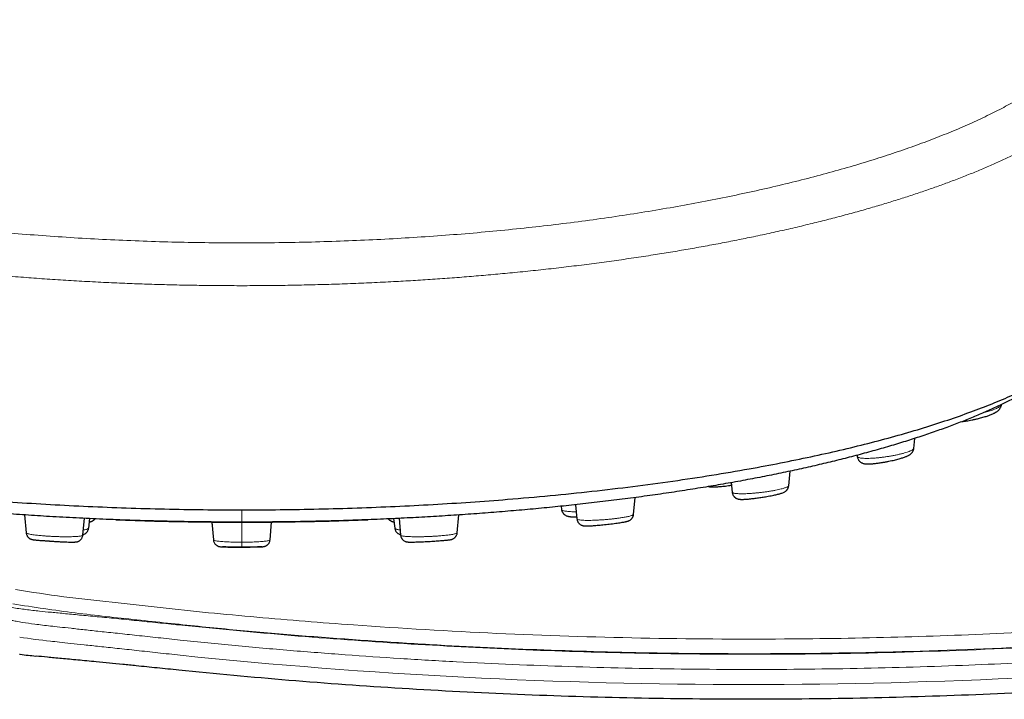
# Model space of a CAD drawing. Header units: millimetres. Extents: x 8 to 846, y 12 to 2113.
# Tile 211 of 256: x 463 to 529, y 895 to 940. Entities that reach past the tile are written whole.
import ezdxf

# ---------------------------------------------------------------- set-up
doc = ezdxf.new("R2010")
doc.units = ezdxf.units.MM

msp = doc.modelspace()

# ---------------------------------------------------------------- linework, layer by layer
at = {"color": 7, "linetype": 'Continuous', "lineweight": 30}
for p, q in [((528.722, 914.515), (528.722, 914.517)), ((528.725, 914.515), (528.727, 914.53)), ((522.879, 911.597), (522.939, 912.261)), ((519.094, 911.139), (519.101, 911.061)), ((514.537, 909.108), (514.625, 910.079)), ((510.699, 909.312), (510.756, 908.677)), ((500.317, 907.84), (500.403, 906.892)), ((504.182, 907.195), (504.283, 908.318)), ((463.549, 907.173), (463.659, 905.967)), ((492.417, 905.967), (492.527, 907.172)), ((499.35, 907.738), (499.377, 907.521)), ((467.437, 905.811), (467.539, 906.937)), ((467.83, 906.276), (467.912, 906.919)), ((476.035, 906.686), (476.052, 906.549)), ((476.04, 906.686), (476.147, 905.497)), ((479.929, 905.497), (480.036, 906.686)), ((480.024, 906.549), (480.041, 906.686)), ((488.164, 906.919), (488.246, 906.276)), ((488.537, 906.937), (488.639, 905.811))]:
    msp.add_line(p, q, dxfattribs=at)
at = {"color": 8, "linetype": 'Continuous', "lineweight": 0}
for p, q in [((478.038, 907.498), (478.038, 906.677)), ((478.038, 906.682), (478.038, 905.338))]:
    msp.add_line(p, q, dxfattribs=at)
at = {"color": 7, "linetype": 'Continuous', "lineweight": 30}
for start, end in [(267.81314, 269.1534), (270.84389, 272.19423)]:
    msp.add_arc((478.038, 1126.676), 220, start, end, dxfattribs=at)
at = {"color": 8, "linetype": 'Continuous', "lineweight": 0}
msp.add_arc((468.794, 933.879), 35.312, 260.92881, 264.28548, dxfattribs=at)
msp.add_ellipse((527.128, 1270.849), major_axis=(-255.327, -283.868), ratio=0.959692, start_param=0.610066, end_param=0.81414, dxfattribs=at)
for points, knots in [([(462.77, 901.221), (464.155, 901.012), (466.9, 900.596), (471.033, 900.17), (475.139, 899.719), (479.251, 899.335), (483.364, 898.994), (487.479, 898.701), (492.738, 898.385), (499.146, 898.099), (506.704, 897.916), (514.957, 897.884), (523.907, 898.056), (533.546, 898.49), (542.085, 899.097), (549.515, 899.793), (554.564, 900.343), (558.342, 900.787), (560.872, 901.14), (563.406, 901.715), (565.789, 902.488), (567.981, 903.432), (569.978, 904.491), (571.881, 905.711), (573.683, 907.083), (575.369, 908.598), (576.927, 910.24), (578.346, 912.005), (579.619, 913.882), (580.737, 915.855), (581.684, 917.908), (582.46, 920.03), (583.168, 922.566), (583.635, 925.508), (584.025, 928.793), (584.351, 932.052), (584.603, 935.309), (584.784, 938.568), (584.894, 941.828), (584.931, 945.089), (584.891, 948.714), (584.744, 952.704), (584.448, 957.056), (584.064, 960.824), (583.714, 964.027), (583.319, 966.66), (582.717, 969.279), (581.846, 971.837), (580.795, 974.168), (579.606, 976.253), (578.345, 978.109), (576.936, 979.862), (575.393, 981.505), (573.72, 983.01), (571.934, 984.367), (570.043, 985.577), (568.06, 986.638), (566.001, 987.541), (563.877, 988.263), (561.705, 988.818), (560.23, 989.044), (559.491, 989.157)], [0, 0, 0, 0, 0.019959, 0.039593, 0.05923, 0.078861, 0.098478, 0.118084, 0.137685, 0.17361, 0.209537, 0.245481, 0.291291, 0.337166, 0.383061, 0.413336, 0.44357, 0.455479, 0.46759, 0.47997, 0.492487, 0.503254, 0.513963, 0.524682, 0.535453, 0.546224, 0.556968, 0.567697, 0.578486, 0.58927, 0.599992, 0.610693, 0.621454, 0.637486, 0.653093, 0.668646, 0.684172, 0.699681, 0.71518, 0.730677, 0.74618, 0.766872, 0.78761, 0.808361, 0.820875, 0.833557, 0.846302, 0.859143, 0.872026, 0.882701, 0.893328, 0.903991, 0.914742, 0.925422, 0.936052, 0.946696, 0.957393, 0.968088, 0.978724, 0.989349, 1, 1, 1, 1]), ([(559.363, 988.189), (560.078, 988.079), (561.504, 987.862), (563.601, 987.324), (565.648, 986.627), (567.635, 985.755), (569.549, 984.73), (571.372, 983.561), (573.094, 982.252), (574.707, 980.801), (576.195, 979.216), (577.554, 977.523), (578.771, 975.731), (579.845, 973.846), (580.757, 971.872), (581.505, 969.832), (582.082, 967.739), (582.491, 965.608), (582.788, 963.456), (583.101, 960.575), (583.469, 956.975), (583.763, 952.651), (583.93, 948.155), (583.955, 943.489), (583.82, 938.652), (583.578, 934.67), (583.312, 931.543), (583.085, 929.266), (582.817, 926.989), (582.528, 924.707), (582.12, 922.477), (581.524, 920.333), (580.775, 918.285), (579.86, 916.304), (578.783, 914.401), (577.555, 912.59), (576.186, 910.887), (574.683, 909.302), (573.056, 907.841), (571.318, 906.517), (569.482, 905.339), (567.557, 904.316), (565.503, 903.43), (563.327, 902.715), (561.056, 902.174), (558.762, 901.828), (556.469, 901.544), (554.173, 901.292), (551.877, 901.036), (548.239, 900.655), (543.256, 900.186), (536.517, 899.672), (529.367, 899.263), (521.811, 898.986), (513.575, 898.849), (504.66, 898.909), (495.068, 899.222), (487.606, 899.656), (482.268, 900.061), (479.044, 900.334), (475.822, 900.636), (472.602, 900.968), (469.384, 901.342), (466.155, 901.674), (464.016, 902.014), (462.945, 902.184)], [0, 0, 0, 0, 0.010475, 0.02087, 0.031275, 0.041753, 0.052239, 0.062666, 0.07307, 0.083516, 0.094039, 0.104494, 0.114914, 0.125361, 0.135855, 0.146348, 0.156791, 0.167243, 0.177729, 0.188228, 0.20919, 0.230094, 0.250956, 0.274293, 0.297627, 0.320989, 0.332015, 0.343059, 0.354113, 0.365192, 0.376353, 0.386887, 0.397377, 0.407875, 0.418434, 0.429, 0.439507, 0.450028, 0.460577, 0.471126, 0.481624, 0.492111, 0.502646, 0.513968, 0.525227, 0.53639, 0.547526, 0.558668, 0.56982, 0.580969, 0.611615, 0.64227, 0.678784, 0.715276, 0.751697, 0.798003, 0.844309, 0.890592, 0.906188, 0.921796, 0.937418, 0.953034, 0.968654, 0.984309, 1, 1, 1, 1]), ([(439.557, 956.228), (439.014, 956.037), (437.93, 955.655), (436.375, 955.07), (434.877, 954.479), (433.443, 953.883), (432.073, 953.284), (430.768, 952.684), (429.531, 952.084), (428.363, 951.486), (427.266, 950.889), (426.242, 950.292), (425.291, 949.697), (424.417, 949.101), (423.619, 948.505), (422.899, 947.905), (422.257, 947.3), (421.694, 946.69), (421.21, 946.072), (420.805, 945.448), (420.481, 944.816), (420.238, 944.179), (420.077, 943.535), (419.998, 942.886), (420.002, 942.232), (420.09, 941.578), (420.262, 940.926), (420.516, 940.277), (420.852, 939.632), (421.27, 938.992), (421.768, 938.359), (422.346, 937.733), (423.004, 937.115), (423.741, 936.508), (424.556, 935.913), (425.449, 935.328), (426.417, 934.755), (427.458, 934.192), (428.572, 933.642), (429.755, 933.103), (431.006, 932.576), (432.324, 932.062), (433.707, 931.562), (435.152, 931.075), (436.659, 930.603), (438.226, 930.146), (439.849, 929.705), (441.528, 929.281), (443.258, 928.874), (445.038, 928.486), (446.864, 928.116), (448.735, 927.766), (450.648, 927.436), (452.6, 927.128), (454.589, 926.841), (456.612, 926.577), (458.666, 926.337), (460.747, 926.12), (462.854, 925.928), (464.982, 925.761), (467.129, 925.619), (469.292, 925.502), (471.467, 925.41), (473.652, 925.344), (475.843, 925.305), (478.038, 925.292), (480.232, 925.305), (482.424, 925.345), (484.609, 925.411), (486.784, 925.502), (488.947, 925.62), (491.094, 925.762), (493.222, 925.929), (495.329, 926.121), (497.41, 926.337), (499.464, 926.578), (501.487, 926.842), (503.476, 927.128), (505.428, 927.437), (507.341, 927.766), (509.212, 928.116), (511.038, 928.486), (512.818, 928.875), (514.548, 929.281), (516.227, 929.706), (517.85, 930.147), (519.417, 930.603), (520.924, 931.075), (522.369, 931.562), (523.752, 932.063), (525.07, 932.577), (526.321, 933.103), (527.504, 933.642), (528.618, 934.193), (529.659, 934.756), (530.627, 935.33), (531.519, 935.915), (532.334, 936.512), (533.071, 937.118), (533.729, 937.735), (534.308, 938.36), (534.807, 938.992), (535.224, 939.632), (535.56, 940.278), (535.814, 940.928), (535.986, 941.58), (536.074, 942.234), (536.079, 942.887), (536, 943.535), (535.838, 944.18), (535.595, 944.818), (535.271, 945.449), (534.867, 946.073), (534.382, 946.69), (533.819, 947.301), (533.177, 947.906), (532.457, 948.507), (531.659, 949.103), (530.785, 949.698), (529.834, 950.294), (528.81, 950.89), (527.713, 951.487), (526.545, 952.085), (525.308, 952.685), (524.003, 953.285), (522.633, 953.884), (521.198, 954.48), (519.701, 955.071), (518.146, 955.656), (517.062, 956.038), (516.519, 956.229)], [0, 0, 0, 0, 0.007801, 0.015596, 0.023386, 0.031171, 0.038953, 0.046732, 0.05451, 0.062288, 0.070068, 0.077851, 0.085639, 0.093433, 0.101237, 0.109051, 0.116871, 0.124696, 0.132525, 0.140359, 0.148195, 0.156032, 0.163869, 0.171705, 0.179538, 0.187365, 0.195188, 0.203007, 0.210823, 0.218636, 0.226448, 0.234258, 0.242068, 0.249878, 0.257689, 0.2655, 0.273313, 0.281126, 0.28894, 0.296756, 0.304573, 0.312391, 0.32021, 0.328029, 0.335849, 0.343669, 0.351489, 0.359308, 0.367128, 0.374947, 0.382766, 0.390584, 0.398402, 0.406219, 0.414036, 0.421852, 0.429668, 0.437484, 0.445299, 0.453114, 0.460928, 0.468742, 0.476556, 0.484371, 0.492185, 0.5, 0.507814, 0.515629, 0.523443, 0.531257, 0.539072, 0.546886, 0.554701, 0.562516, 0.570332, 0.578148, 0.585965, 0.593782, 0.601599, 0.609416, 0.617234, 0.625053, 0.632872, 0.640692, 0.648511, 0.656331, 0.664151, 0.671971, 0.67979, 0.687609, 0.695427, 0.703244, 0.71106, 0.718874, 0.726687, 0.734499, 0.742311, 0.750122, 0.757932, 0.765742, 0.773552, 0.781363, 0.789177, 0.796993, 0.804811, 0.812634, 0.820461, 0.828293, 0.83613, 0.843969, 0.851806, 0.859641, 0.867474, 0.875304, 0.88313, 0.890949, 0.898762, 0.906565, 0.914361, 0.922149, 0.929932, 0.937712, 0.94549, 0.953268, 0.961047, 0.968829, 0.976614, 0.984404, 0.992199, 1, 1, 1, 1]), ([(418.055, 940.177), (418.055, 940.115), (418.054, 939.921), (418.085, 939.596), (418.147, 939.189), (418.246, 938.772), (418.382, 938.343), (418.554, 937.915), (418.76, 937.489), (419, 937.064), (419.275, 936.642), (419.575, 936.234), (419.898, 935.84), (420.24, 935.46), (420.61, 935.084), (421.009, 934.71), (421.435, 934.34), (421.904, 933.962), (422.417, 933.578), (422.977, 933.187), (423.571, 932.801), (424.196, 932.42), (424.853, 932.043), (425.541, 931.672), (426.24, 931.315), (426.946, 930.974), (427.656, 930.646), (428.391, 930.324), (429.151, 930.005), (429.934, 929.691), (430.765, 929.373), (431.647, 929.051), (432.581, 928.725), (433.542, 928.406), (434.529, 928.092), (435.542, 927.785), (436.581, 927.485), (437.614, 927.2), (438.639, 926.929), (439.653, 926.672), (440.686, 926.422), (441.737, 926.177), (442.807, 925.939), (443.926, 925.701), (445.096, 925.463), (446.32, 925.227), (447.562, 924.999), (448.821, 924.78), (450.098, 924.569), (451.392, 924.367), (452.665, 924.18), (453.915, 924.007), (455.141, 923.846), (456.378, 923.694), (457.626, 923.55), (458.884, 923.415), (460.189, 923.285), (461.543, 923.16), (462.945, 923.042), (464.355, 922.934), (465.773, 922.837), (467.199, 922.75), (468.631, 922.674), (470.028, 922.61), (471.39, 922.558), (472.716, 922.517), (474.044, 922.484), (475.374, 922.461), (476.705, 922.447), (478.078, 922.443), (479.492, 922.448), (480.944, 922.465), (482.395, 922.492), (483.843, 922.531), (485.287, 922.58), (486.727, 922.641), (488.122, 922.709), (489.472, 922.786), (490.776, 922.869), (492.074, 922.961), (493.365, 923.062), (494.649, 923.171), (495.964, 923.293), (497.307, 923.428), (498.678, 923.576), (500.036, 923.735), (501.382, 923.904), (502.714, 924.082), (504.031, 924.27), (505.297, 924.462), (506.511, 924.656), (507.676, 924.852), (508.826, 925.056), (509.961, 925.266), (511.08, 925.484), (512.217, 925.715), (513.368, 925.961), (514.532, 926.221), (515.674, 926.489), (516.795, 926.765), (517.892, 927.048), (518.967, 927.338), (519.989, 927.627), (520.958, 927.913), (521.878, 928.197), (522.776, 928.486), (523.652, 928.78), (524.505, 929.079), (525.36, 929.392), (526.215, 929.72), (527.066, 930.063), (527.888, 930.412), (528.682, 930.766), (529.445, 931.125), (530.179, 931.489), (530.863, 931.848), (531.5, 932.201), (532.091, 932.548), (532.656, 932.899), (533.194, 933.254), (533.704, 933.613), (534.201, 933.987), (534.682, 934.376), (535.143, 934.78), (535.571, 935.188), (535.964, 935.599), (536.325, 936.014), (536.651, 936.432), (536.935, 936.842), (537.179, 937.241), (537.388, 937.631), (537.568, 938.023), (537.718, 938.416), (537.839, 938.809), (537.934, 939.215), (537.996, 939.634), (538.026, 939.959), (538.022, 940.14), (538.021, 940.179)], [0, 0, 0, 0, 0.003354, 0.010433, 0.017511, 0.025231, 0.03295, 0.040668, 0.048386, 0.056104, 0.063822, 0.071539, 0.078614, 0.085689, 0.092765, 0.099841, 0.106918, 0.113996, 0.121718, 0.129442, 0.137165, 0.144886, 0.152606, 0.160325, 0.168043, 0.175118, 0.182193, 0.189268, 0.196342, 0.203417, 0.210493, 0.218211, 0.225931, 0.233652, 0.241373, 0.249097, 0.256821, 0.264543, 0.27162, 0.278697, 0.285773, 0.292848, 0.299923, 0.306998, 0.314716, 0.322434, 0.330152, 0.337871, 0.34559, 0.35331, 0.361031, 0.368109, 0.37519, 0.38227, 0.389348, 0.396426, 0.403503, 0.411222, 0.418941, 0.426659, 0.434378, 0.442096, 0.449814, 0.457532, 0.464608, 0.471684, 0.478761, 0.485839, 0.492918, 0.499998, 0.507722, 0.515444, 0.523165, 0.530885, 0.538604, 0.546323, 0.554041, 0.561116, 0.568191, 0.575266, 0.582342, 0.589417, 0.596493, 0.604214, 0.611935, 0.619657, 0.627381, 0.635105, 0.642826, 0.650547, 0.657623, 0.664699, 0.671774, 0.678849, 0.685924, 0.692998, 0.700716, 0.708435, 0.716153, 0.723873, 0.731593, 0.739314, 0.747037, 0.754118, 0.761197, 0.768275, 0.775352, 0.782428, 0.789504, 0.797222, 0.80494, 0.812658, 0.820376, 0.828094, 0.835812, 0.843531, 0.850607, 0.857684, 0.864762, 0.871841, 0.878922, 0.886001, 0.893722, 0.901442, 0.909162, 0.91688, 0.924598, 0.932316, 0.940034, 0.947108, 0.954183, 0.961258, 0.968333, 0.975409, 0.982486, 0.990207, 0.997929, 1, 1, 1, 1]), ([(527.546, 913.987), (527.548, 913.987), (527.628, 914.005), (527.775, 914.045), (527.983, 914.105), (528.17, 914.168), (528.335, 914.231), (528.472, 914.294), (528.582, 914.356), (528.656, 914.411), (528.7, 914.458), (528.721, 914.492), (528.722, 914.51), (528.722, 914.515)], [0, 0, 0, 0, 0.0028, 0.11578, 0.22867, 0.341117, 0.45296, 0.565151, 0.678065, 0.791445, 0.876601, 0.961677, 1, 1, 1, 1]), ([(519.183, 910.99), (519.21, 910.981), (519.263, 910.963), (519.379, 910.944), (519.52, 910.932), (519.688, 910.927), (519.877, 910.929), (520.084, 910.937), (520.305, 910.952), (520.537, 910.973), (520.777, 911.001), (521.022, 911.034), (521.267, 911.073), (521.509, 911.116), (521.742, 911.162), (521.963, 911.212), (522.167, 911.264), (522.35, 911.317), (522.51, 911.37), (522.634, 911.419), (522.726, 911.462), (522.792, 911.499), (522.841, 911.535), (522.872, 911.568), (522.874, 911.588), (522.875, 911.598)], [0, 0, 0, 0, 0.046395, 0.092704, 0.138868, 0.184916, 0.230912, 0.276862, 0.32273, 0.368476, 0.414105, 0.459899, 0.505938, 0.5521, 0.598225, 0.64417, 0.689867, 0.735707, 0.781842, 0.828168, 0.862961, 0.897722, 0.93241, 0.967015, 1, 1, 1, 1]), ([(519.104, 911.061), (519.104, 911.06), (519.1, 911.045), (519.123, 911.02), (519.163, 911), (519.183, 910.99)], [0, 0, 0, 0, 0.044443, 0.521647, 1, 1, 1, 1]), ([(510.764, 908.678), (510.763, 908.675), (510.76, 908.66), (510.787, 908.639), (510.843, 908.614), (510.934, 908.595), (511.053, 908.581), (511.2, 908.572), (511.369, 908.568), (511.559, 908.57), (511.767, 908.577), (511.989, 908.59), (512.225, 908.609), (512.468, 908.632), (512.716, 908.66), (512.962, 908.691), (513.203, 908.726), (513.435, 908.764), (513.652, 908.805), (513.853, 908.847), (514.02, 908.887), (514.154, 908.923), (514.26, 908.955), (514.351, 908.986), (514.432, 909.02), (514.494, 909.055), (514.53, 909.086), (514.53, 909.103), (514.53, 909.109)], [0, 0, 0, 0, 0.012246, 0.054436, 0.096547, 0.138528, 0.180402, 0.22223, 0.264016, 0.305727, 0.347327, 0.38882, 0.430464, 0.472331, 0.514309, 0.556254, 0.598034, 0.63959, 0.681276, 0.723229, 0.765357, 0.796997, 0.828608, 0.860152, 0.891621, 0.933504, 0.97539, 1, 1, 1, 1]), ([(499.379, 907.522), (499.38, 907.515), (499.384, 907.496), (499.422, 907.469), (499.494, 907.441), (499.596, 907.417), (499.725, 907.398), (499.879, 907.383), (500.058, 907.373), (500.22, 907.369), (500.326, 907.369), (500.359, 907.37)], [0, 0, 0, 0, 0.075846, 0.200522, 0.32503, 0.449316, 0.573246, 0.696708, 0.819905, 0.943668, 1, 1, 1, 1]), ([(500.408, 906.893), (500.408, 906.889), (500.405, 906.876), (500.436, 906.857), (500.5, 906.837), (500.595, 906.821), (500.718, 906.808), (500.865, 906.799), (501.036, 906.795), (501.229, 906.795), (501.441, 906.799), (501.668, 906.808), (501.907, 906.82), (502.152, 906.836), (502.399, 906.856), (502.645, 906.879), (502.885, 906.905), (503.115, 906.934), (503.315, 906.962), (503.483, 906.988), (503.623, 907.012), (503.75, 907.037), (503.875, 907.064), (503.988, 907.094), (504.083, 907.125), (504.146, 907.155), (504.178, 907.179), (504.177, 907.191), (504.176, 907.195)], [0, 0, 0, 0, 0.019496, 0.061425, 0.103248, 0.145025, 0.18676, 0.228419, 0.269969, 0.311412, 0.353004, 0.39482, 0.436747, 0.478641, 0.52037, 0.561875, 0.603509, 0.645412, 0.687488, 0.719089, 0.750661, 0.782167, 0.813597, 0.85543, 0.897264, 0.939103, 0.980902, 1, 1, 1, 1]), ([(463.662, 905.967), (463.662, 905.965), (463.658, 905.955), (463.686, 905.937), (463.745, 905.913), (463.837, 905.889), (463.956, 905.864), (464.103, 905.84), (464.26, 905.819), (464.42, 905.801), (464.576, 905.785), (464.742, 905.771), (464.935, 905.755), (465.156, 905.741), (465.403, 905.727), (465.651, 905.716), (465.896, 905.708), (466.135, 905.704), (466.365, 905.703), (466.581, 905.705), (466.779, 905.71), (466.956, 905.718), (467.106, 905.728), (467.231, 905.742), (467.328, 905.759), (467.396, 905.777), (467.432, 905.795), (467.433, 905.807), (467.433, 905.812)], [0, 0, 0, 0, 0.014341, 0.055894, 0.097566, 0.139332, 0.181138, 0.222939, 0.264738, 0.296144, 0.327625, 0.359172, 0.390748, 0.432791, 0.47466, 0.516262, 0.557734, 0.599431, 0.641292, 0.683185, 0.724968, 0.766528, 0.807938, 0.849454, 0.891081, 0.932782, 0.974526, 1, 1, 1, 1]), ([(467.469, 906.158), (467.482, 906.16), (467.546, 906.167), (467.634, 906.183), (467.73, 906.207), (467.793, 906.234), (467.825, 906.257), (467.824, 906.272), (467.824, 906.277)], [0, 0, 0, 0, 0.054712, 0.266825, 0.479396, 0.692772, 0.906762, 1, 1, 1, 1]), ([(488.252, 906.277), (488.252, 906.272), (488.251, 906.257), (488.283, 906.234), (488.346, 906.207), (488.442, 906.183), (488.53, 906.167), (488.594, 906.16), (488.607, 906.158)], [0, 0, 0, 0, 0.093241, 0.30723, 0.520605, 0.733176, 0.945289, 1, 1, 1, 1]), ([(488.643, 905.812), (488.643, 905.807), (488.644, 905.795), (488.68, 905.777), (488.748, 905.759), (488.845, 905.742), (488.969, 905.728), (489.12, 905.718), (489.297, 905.71), (489.495, 905.705), (489.711, 905.703), (489.941, 905.704), (490.18, 905.708), (490.425, 905.716), (490.673, 905.727), (490.92, 905.741), (491.14, 905.755), (491.334, 905.771), (491.499, 905.785), (491.656, 905.801), (491.816, 905.819), (491.973, 905.84), (492.12, 905.864), (492.239, 905.889), (492.33, 905.913), (492.39, 905.937), (492.418, 905.955), (492.414, 905.965), (492.414, 905.967)], [0, 0, 0, 0, 0.0254736, 0.0672175, 0.108919, 0.1505458, 0.1920624, 0.2334723, 0.2750323, 0.3168147, 0.3587085, 0.4005692, 0.4422655, 0.4837381, 0.5253395, 0.5672089, 0.6092515, 0.6408279, 0.6723751, 0.7038561, 0.7352617, 0.7770611, 0.818862, 0.8606678, 0.9024341, 0.9441062, 0.9856593, 1, 1, 1, 1]), ([(476.148, 905.497), (476.155, 905.487), (476.17, 905.466), (476.269, 905.439), (476.393, 905.418), (476.53, 905.4), (476.694, 905.384), (476.881, 905.37), (477.086, 905.358), (477.289, 905.35), (477.482, 905.344), (477.663, 905.341), (477.849, 905.338), (477.975, 905.338), (478.038, 905.338)], [0, 0, 0, 0, 0.123847, 0.247876, 0.330762, 0.414121, 0.498362, 0.582737, 0.666075, 0.748879, 0.810982, 0.873348, 0.936253, 1, 1, 1, 1]), ([(478.038, 905.338), (478.101, 905.338), (478.227, 905.338), (478.413, 905.341), (478.594, 905.344), (478.787, 905.35), (478.99, 905.358), (479.195, 905.37), (479.382, 905.384), (479.546, 905.4), (479.683, 905.418), (479.807, 905.439), (479.906, 905.466), (479.921, 905.487), (479.928, 905.497)], [0, 0, 0, 0, 0.063747, 0.126652, 0.189018, 0.251121, 0.333925, 0.417263, 0.501638, 0.585879, 0.669238, 0.752124, 0.876153, 1, 1, 1, 1]), ([(478.038, 905.338), (478.038, 905.315), (478.038, 905.268), (478.038, 905.204), (478.038, 905.145), (478.038, 905.095), (478.038, 905.055), (478.038, 905.027), (478.038, 905.011), (478.038, 905.01), (478.038, 905.009)], [0, 0, 0, 0, 0.119728, 0.2438627, 0.3711196, 0.4999973, 0.6288755, 0.7561335, 0.8802698, 1, 1, 1, 1]), ([(462.725, 900.979), (463.028, 900.934), (463.634, 900.842), (464.246, 900.776), (464.552, 900.742)], [0, 0, 0, 0, 0.49964, 1, 1, 1, 1]), ([(464.552, 900.742), (464.805, 900.717), (465.312, 900.666), (466.27, 900.575), (467.348, 900.474), (468.545, 900.36), (469.837, 900.232), (471.2, 900.094), (472.609, 899.95), (473.564, 899.851), (474.041, 899.802)], [0, 0, 0, 0, 0.1246532, 0.2496872, 0.3748213, 0.4997515, 0.6247334, 0.7500031, 0.8752116, 1, 1, 1, 1]), ([(463.409, 899.996), (463.273, 900.018), (463.03, 900.058), (462.787, 900.103), (462.68, 900.123)], [0, 0, 0, 0, 0.56, 1, 1, 1, 1]), ([(465.278, 899.752), (464.929, 899.791), (464.305, 899.86), (463.683, 899.954), (463.409, 899.996)], [0, 0, 0, 0, 0.560003, 1, 1, 1, 1]), ([(473.938, 898.808), (473.442, 898.864), (472.466, 898.973), (471.06, 899.125), (469.76, 899.264), (468.585, 899.389), (467.545, 899.501), (466.648, 899.598), (465.883, 899.683), (465.477, 899.73), (465.278, 899.752)], [0, 0, 0, 0, 0.142475, 0.279949, 0.412425, 0.539906, 0.662399, 0.779908, 0.892439, 1, 1, 1, 1]), ([(474.041, 899.802), (476.472, 899.565), (481.404, 899.085), (488.898, 898.554), (496.536, 898.158), (504.255, 897.92), (512.64, 897.832), (521.637, 897.95), (531.185, 898.326), (540.58, 898.917), (546.772, 899.51), (549.836, 899.803)], [0, 0, 0, 0, 0.09651, 0.195798, 0.296803, 0.398709, 0.50089, 0.628118, 0.754201, 0.878419, 1, 1, 1, 1]), ([(465.278, 898.742), (465.474, 898.72), (465.877, 898.675), (466.634, 898.592), (467.525, 898.495), (468.562, 898.385), (469.737, 898.26), (471.04, 898.121), (472.455, 897.968), (473.437, 897.858), (473.938, 897.802)], [0, 0, 0, 0, 0.106372, 0.218054, 0.335053, 0.457375, 0.585027, 0.718012, 0.856336, 1, 1, 1, 1]), ([(549.938, 898.807), (548.807, 898.694), (546.544, 898.467), (543.147, 898.167), (539.746, 897.895), (536.344, 897.656), (532.939, 897.447), (529.532, 897.269), (526.01, 897.118), (522.373, 896.996), (518.622, 896.909), (514.869, 896.86), (511.117, 896.848), (507.365, 896.875), (503.613, 896.939), (499.862, 897.042), (496.113, 897.182), (492.366, 897.361), (488.643, 897.577), (484.945, 897.829), (481.272, 898.117), (477.603, 898.439), (475.16, 898.685), (473.938, 898.808)], [0, 0, 0, 0, 0.044798, 0.089599, 0.134402, 0.179207, 0.224013, 0.268821, 0.313628, 0.362917, 0.412206, 0.461494, 0.510781, 0.560067, 0.609351, 0.658633, 0.707912, 0.757189, 0.806462, 0.854852, 0.903238, 0.951621, 1, 1, 1, 1])]:
    msp.add_open_spline(points, degree=3, knots=knots, dxfattribs=at)
at = {"color": 7, "linetype": 'Continuous', "lineweight": 30}
for points, knots in [([(418.522, 922.724), (418.522, 922.709), (418.514, 922.472), (418.604, 922.013), (418.8, 921.349), (419.118, 920.688), (419.543, 920.031), (420.077, 919.379), (420.719, 918.734), (421.467, 918.097), (422.321, 917.469), (423.281, 916.851), (424.343, 916.244), (425.506, 915.65), (426.768, 915.069), (428.124, 914.503), (429.573, 913.953), (431.112, 913.419), (432.739, 912.903), (434.45, 912.405), (436.243, 911.927), (438.115, 911.47), (440.062, 911.035), (442.08, 910.621), (444.165, 910.231), (446.313, 909.864), (448.52, 909.521), (450.781, 909.203), (453.094, 908.91), (455.453, 908.644), (457.856, 908.405), (460.296, 908.193), (462.768, 908.009), (465.27, 907.852), (467.794, 907.724), (470.338, 907.623), (472.897, 907.551), (475.465, 907.506), (477.18, 907.5), (478.038, 907.498)], [0, 0, 0, 0, 0.0019004, 0.0296265, 0.0573518, 0.085077, 0.1128023, 0.1405276, 0.1682525, 0.1959772, 0.2237019, 0.2514279, 0.2791532, 0.3068778, 0.3346024, 0.3623272, 0.3900521, 0.4177766, 0.4455007, 0.4732247, 0.5009497, 0.5286746, 0.5563992, 0.5841243, 0.6118502, 0.6395765, 0.6673029, 0.6950292, 0.7227558, 0.7504835, 0.7782099, 0.8059337, 0.8336564, 0.8613787, 0.8891011, 0.9168238, 0.9445472, 0.9722721, 1, 1, 1, 1]), ([(478.038, 907.498), (478.896, 907.5), (480.611, 907.506), (483.18, 907.551), (485.738, 907.623), (488.282, 907.724), (490.807, 907.852), (493.308, 908.009), (495.918, 908.204), (498.626, 908.442), (501.417, 908.729), (504.148, 909.052), (506.812, 909.41), (509.403, 909.803), (511.795, 910.209), (513.995, 910.621), (516.013, 911.035), (517.96, 911.47), (519.833, 911.927), (521.626, 912.405), (523.337, 912.903), (524.964, 913.419), (526.503, 913.953), (527.952, 914.503), (529.308, 915.069), (530.57, 915.65), (531.733, 916.244), (532.795, 916.851), (533.808, 917.503), (534.747, 918.202), (535.589, 918.948), (536.286, 919.704), (536.835, 920.468), (537.239, 921.238), (537.466, 921.976), (537.562, 922.472), (537.554, 922.709), (537.554, 922.725)], [0, 0, 0, 0, 0.027728, 0.055454, 0.083178, 0.110902, 0.138625, 0.166349, 0.194072, 0.226416, 0.258764, 0.29111, 0.323455, 0.3558, 0.388145, 0.415869, 0.443594, 0.471319, 0.499045, 0.526771, 0.554496, 0.58222, 0.609945, 0.637669, 0.665393, 0.693118, 0.720842, 0.748568, 0.776295, 0.80864, 0.840985, 0.87333, 0.905675, 0.938019, 0.970363, 0.998087, 1, 1, 1, 1]), ([(478.038, 906.677), (477.434, 906.679), (476.226, 906.682), (474.416, 906.705), (472.608, 906.741), (470.804, 906.793), (469.003, 906.86), (467.209, 906.941), (465.477, 907.034), (463.811, 907.138), (462.213, 907.25), (460.632, 907.373), (459.069, 907.508), (457.523, 907.654), (455.942, 907.817), (454.328, 907.998), (452.688, 908.198), (451.077, 908.411), (449.495, 908.636), (447.943, 908.874), (446.418, 909.125), (444.963, 909.382), (443.577, 909.642), (442.263, 909.904), (440.98, 910.176), (439.728, 910.456), (438.508, 910.747), (437.286, 911.055), (436.066, 911.381), (434.855, 911.726), (433.687, 912.081), (432.562, 912.445), (431.48, 912.818), (430.439, 913.202), (429.469, 913.585), (428.569, 913.964), (427.74, 914.337), (426.954, 914.716), (426.214, 915.1), (425.556, 915.464), (425.166, 915.702), (424.99, 915.809)], [0, 0, 0, 0, 0.026845, 0.053674, 0.080513, 0.107387, 0.134322, 0.161341, 0.188317, 0.212917, 0.237427, 0.261867, 0.286255, 0.310611, 0.334953, 0.36189, 0.388733, 0.415505, 0.442231, 0.468937, 0.495646, 0.52252, 0.547137, 0.571705, 0.596242, 0.620767, 0.645301, 0.669862, 0.696573, 0.723248, 0.749914, 0.776597, 0.803322, 0.830116, 0.857124, 0.881835, 0.90646, 0.931021, 0.955538, 0.980034, 1, 1, 1, 1]), ([(531.087, 915.809), (530.91, 915.702), (530.528, 915.469), (529.892, 915.116), (529.189, 914.75), (528.444, 914.389), (527.66, 914.032), (526.836, 913.679), (525.975, 913.333), (525.065, 912.989), (524.109, 912.648), (523.102, 912.309), (522.06, 911.979), (520.981, 911.656), (519.866, 911.342), (518.733, 911.04), (517.585, 910.751), (516.424, 910.475), (515.232, 910.206), (514.01, 909.945), (512.756, 909.693), (511.472, 909.448), (510.162, 909.213), (508.812, 908.985), (507.422, 908.764), (505.991, 908.551), (504.537, 908.349), (503.062, 908.158), (501.565, 907.977), (500.072, 907.811), (498.584, 907.657), (497.105, 907.517), (495.61, 907.387), (494.098, 907.267), (492.57, 907.158), (491.026, 907.06), (489.47, 906.972), (487.883, 906.895), (486.269, 906.828), (484.628, 906.773), (482.984, 906.73), (481.338, 906.7), (479.689, 906.681), (478.588, 906.679), (478.038, 906.677)], [0, 0, 0, 0, 0.020062, 0.043421, 0.066798, 0.090212, 0.113681, 0.137224, 0.160859, 0.184334, 0.208828, 0.233275, 0.257694, 0.282105, 0.306529, 0.330985, 0.354323, 0.377678, 0.401068, 0.424509, 0.448019, 0.471613, 0.49531, 0.518795, 0.543297, 0.567757, 0.592195, 0.616629, 0.641078, 0.665562, 0.688876, 0.712202, 0.735556, 0.758955, 0.782416, 0.805955, 0.829589, 0.853133, 0.877701, 0.902207, 0.926671, 0.951112, 0.975549, 1, 1, 1, 1]), ([(526.108, 913.391), (526.153, 913.396), (526.246, 913.406), (526.402, 913.428), (526.576, 913.456), (526.767, 913.492), (526.973, 913.535), (527.166, 913.581), (527.339, 913.625), (527.488, 913.667), (527.63, 913.709), (527.759, 913.751), (527.872, 913.79), (527.984, 913.831), (528.089, 913.873), (528.182, 913.914), (528.252, 913.949), (528.306, 913.978), (528.359, 914.008), (528.409, 914.04), (528.467, 914.081), (528.522, 914.128), (528.567, 914.173), (528.601, 914.213), (528.624, 914.245), (528.651, 914.286), (528.681, 914.345), (528.711, 914.424), (528.72, 914.485), (528.725, 914.518)], [0, 0, 0, 0, 0.045431, 0.095146, 0.148214, 0.204644, 0.264477, 0.327832, 0.372102, 0.417993, 0.463783, 0.50637, 0.545677, 0.581708, 0.629641, 0.670305, 0.703722, 0.729875, 0.753428, 0.7831, 0.809184, 0.841406, 0.873026, 0.887698, 0.90162, 0.91771, 0.939521, 0.967062, 1, 1, 1, 1]), ([(519.103, 911.061), (519.106, 911.038), (519.111, 910.994), (519.136, 910.914), (519.17, 910.845), (519.211, 910.787), (519.244, 910.749), (519.283, 910.711), (519.332, 910.673), (519.391, 910.638), (519.464, 910.605), (519.543, 910.582), (519.62, 910.569), (519.698, 910.56), (519.777, 910.557), (519.854, 910.557), (519.93, 910.559), (519.999, 910.562), (520.065, 910.566), (520.147, 910.573), (520.257, 910.584), (520.383, 910.598), (520.513, 910.616), (520.642, 910.635), (520.805, 910.661), (520.995, 910.694), (521.204, 910.735), (521.401, 910.777), (521.582, 910.818), (521.746, 910.859), (521.893, 910.898), (522.024, 910.936), (522.143, 910.973), (522.249, 911.009), (522.341, 911.043), (522.419, 911.075), (522.482, 911.103), (522.543, 911.134), (522.598, 911.166), (522.648, 911.201), (522.69, 911.236), (522.725, 911.269), (522.764, 911.313), (522.803, 911.367), (522.837, 911.432), (522.866, 911.51), (522.874, 911.568), (522.878, 911.598)], [0, 0, 0, 0, 0.0137716, 0.0267539, 0.049605, 0.0592457, 0.0688328, 0.0805294, 0.0943676, 0.1102411, 0.1266735, 0.1508967, 0.1753827, 0.1993474, 0.2227535, 0.2469552, 0.2681824, 0.2860999, 0.3018805, 0.3202415, 0.3475709, 0.3797449, 0.4038874, 0.4301836, 0.4584456, 0.5000753, 0.539685, 0.5772681, 0.6127937, 0.6462442, 0.6776332, 0.7075689, 0.7367801, 0.7653675, 0.7932073, 0.8180464, 0.840323, 0.8578288, 0.8780951, 0.8986758, 0.9090142, 0.9199549, 0.9342133, 0.9474719, 0.9629426, 0.9805269, 1, 1, 1, 1]), ([(509.176, 909.049), (509.185, 909.047), (509.217, 909.042), (509.272, 909.037), (509.338, 909.032), (509.409, 909.03), (509.493, 909.029), (509.598, 909.03), (509.723, 909.034), (509.871, 909.043), (510.038, 909.056), (510.219, 909.075), (510.409, 909.097), (510.575, 909.119), (510.677, 909.135), (510.714, 909.141)], [0, 0, 0, 0, 0.025337, 0.08375, 0.138492, 0.191925, 0.261001, 0.338793, 0.42544, 0.521046, 0.623738, 0.727862, 0.833057, 0.939229, 1, 1, 1, 1]), ([(510.761, 908.677), (510.764, 908.65), (510.772, 908.597), (510.797, 908.525), (510.827, 908.464), (510.863, 908.412), (510.9, 908.369), (510.936, 908.335), (510.973, 908.306), (511.011, 908.281), (511.06, 908.255), (511.11, 908.235), (511.167, 908.218), (511.23, 908.205), (511.291, 908.198), (511.357, 908.195), (511.436, 908.194), (511.522, 908.196), (511.615, 908.2), (511.72, 908.208), (511.846, 908.218), (511.997, 908.233), (512.151, 908.251), (512.302, 908.27), (512.445, 908.289), (512.598, 908.311), (512.757, 908.335), (512.915, 908.361), (513.088, 908.391), (513.269, 908.424), (513.45, 908.459), (513.604, 908.492), (513.733, 908.521), (513.84, 908.548), (513.939, 908.574), (514.037, 908.603), (514.132, 908.635), (514.221, 908.673), (514.304, 908.721), (514.365, 908.771), (514.401, 908.808), (514.426, 908.839), (514.445, 908.864), (514.464, 908.894), (514.485, 908.931), (514.505, 908.979), (514.524, 909.04), (514.53, 909.085), (514.534, 909.109)], [0, 0, 0, 0, 0.0159, 0.03057, 0.043673, 0.054973, 0.067003, 0.076362, 0.084689, 0.095315, 0.103775, 0.119221, 0.13418, 0.151782, 0.173594, 0.19974, 0.224973, 0.253486, 0.279417, 0.307286, 0.338117, 0.371919, 0.40874, 0.434999, 0.462614, 0.49159, 0.521869, 0.551675, 0.580102, 0.620171, 0.657221, 0.691292, 0.722421, 0.750603, 0.776219, 0.810086, 0.844488, 0.8801, 0.907827, 0.92245, 0.935567, 0.942735, 0.948641, 0.955353, 0.963142, 0.973275, 0.985631, 1, 1, 1, 1]), ([(499.377, 907.522), (499.381, 907.497), (499.389, 907.451), (499.412, 907.388), (499.438, 907.335), (499.467, 907.288), (499.497, 907.25), (499.527, 907.219), (499.573, 907.176), (499.646, 907.127), (499.735, 907.089), (499.81, 907.067), (499.875, 907.055), (499.932, 907.047), (499.981, 907.042), (500.04, 907.037), (500.114, 907.034), (500.209, 907.032), (500.301, 907.031), (500.367, 907.033), (500.39, 907.034)], [0, 0, 0, 0, 0.044798, 0.085739, 0.122101, 0.15337, 0.18661, 0.211, 0.23446, 0.309185, 0.390293, 0.461341, 0.528784, 0.584621, 0.634974, 0.690496, 0.767716, 0.853775, 0.948014, 1, 1, 1, 1]), ([(500.404, 906.892), (500.408, 906.865), (500.415, 906.814), (500.44, 906.743), (500.47, 906.682), (500.504, 906.633), (500.536, 906.594), (500.577, 906.554), (500.63, 906.514), (500.692, 906.479), (500.751, 906.456), (500.803, 906.442), (500.859, 906.431), (500.903, 906.427), (500.957, 906.424), (501.022, 906.423), (501.101, 906.423), (501.195, 906.426), (501.307, 906.432), (501.438, 906.44), (501.589, 906.451), (501.758, 906.465), (501.943, 906.481), (502.141, 906.501), (502.349, 906.523), (502.564, 906.547), (502.78, 906.573), (502.991, 906.6), (503.183, 906.627), (503.348, 906.653), (503.484, 906.675), (503.591, 906.695), (503.674, 906.712), (503.738, 906.728), (503.779, 906.739), (503.812, 906.75), (503.849, 906.763), (503.894, 906.783), (503.945, 906.811), (503.99, 906.843), (504.032, 906.88), (504.068, 906.92), (504.111, 906.978), (504.159, 907.069), (504.173, 907.152), (504.18, 907.196)], [0, 0, 0, 0, 0.01499, 0.028956, 0.041583, 0.052643, 0.06199, 0.069785, 0.084857, 0.100053, 0.114984, 0.128269, 0.140204, 0.161951, 0.184883, 0.209837, 0.236848, 0.265965, 0.29725, 0.330165, 0.364173, 0.399262, 0.435436, 0.472667, 0.510926, 0.55023, 0.590606, 0.63211, 0.67366, 0.712212, 0.74763, 0.779904, 0.808865, 0.834596, 0.857146, 0.867884, 0.87985, 0.893517, 0.909275, 0.924032, 0.934627, 0.943478, 0.953247, 0.975313, 1, 1, 1, 1]), ([(467.883, 906.688), (467.902, 906.693), (467.946, 906.703), (468.004, 906.722), (468.058, 906.745), (468.112, 906.772), (468.159, 906.803), (468.2, 906.836), (468.233, 906.866), (468.254, 906.89), (468.264, 906.902)], [0, 0, 0, 0, 0.155395, 0.345231, 0.495458, 0.612934, 0.748567, 0.827844, 0.915063, 1, 1, 1, 1]), ([(474.787, 906.703), (475.202, 906.696), (476.27, 906.68), (478.039, 906.674), (479.789, 906.68), (480.882, 906.697), (481.278, 906.703)], [0, 0, 0, 0, 0.1919266, 0.4942287, 0.8166774, 1, 1, 1, 1]), ([(487.811, 906.903), (487.821, 906.892), (487.84, 906.869), (487.871, 906.84), (487.912, 906.807), (487.958, 906.776), (488.011, 906.748), (488.062, 906.726), (488.123, 906.705), (488.169, 906.694), (488.193, 906.688)], [0, 0, 0, 0, 0.076348, 0.161951, 0.240038, 0.3744, 0.487643, 0.627727, 0.805323, 1, 1, 1, 1]), ([(463.659, 905.967), (463.663, 905.939), (463.671, 905.884), (463.698, 905.81), (463.73, 905.75), (463.763, 905.703), (463.794, 905.667), (463.833, 905.629), (463.883, 905.591), (463.941, 905.559), (463.991, 905.539), (464.032, 905.526), (464.066, 905.517), (464.102, 905.51), (464.149, 905.503), (464.209, 905.495), (464.286, 905.486), (464.383, 905.477), (464.495, 905.468), (464.613, 905.46), (464.724, 905.452), (464.824, 905.445), (464.908, 905.44), (464.974, 905.436), (465.02, 905.433), (465.049, 905.432), (465.074, 905.43), (465.107, 905.428), (465.158, 905.424), (465.229, 905.419), (465.318, 905.413), (465.426, 905.405), (465.553, 905.397), (465.697, 905.388), (465.853, 905.379), (466.012, 905.371), (466.192, 905.363), (466.383, 905.355), (466.553, 905.351), (466.684, 905.349), (466.784, 905.349), (466.867, 905.35), (466.934, 905.353), (466.983, 905.357), (467.019, 905.362), (467.044, 905.366), (467.063, 905.371), (467.08, 905.375), (467.096, 905.38), (467.117, 905.388), (467.152, 905.403), (467.192, 905.423), (467.232, 905.45), (467.267, 905.478), (467.307, 905.516), (467.35, 905.569), (467.39, 905.635), (467.423, 905.717), (467.432, 905.779), (467.437, 905.811)], [0, 0, 0, 0, 0.015531, 0.029584, 0.041786, 0.051908, 0.060072, 0.06773, 0.082384, 0.096236, 0.109113, 0.121638, 0.134512, 0.153773, 0.176056, 0.201459, 0.230099, 0.262128, 0.29437, 0.322945, 0.347637, 0.36842, 0.385272, 0.398165, 0.407077, 0.411995, 0.414871, 0.420856, 0.430208, 0.442907, 0.45892, 0.47821, 0.500742, 0.5265, 0.555447, 0.586139, 0.616571, 0.661769, 0.70657, 0.736315, 0.766003, 0.795473, 0.821862, 0.844336, 0.862844, 0.874093, 0.883076, 0.889812, 0.894413, 0.898193, 0.903141, 0.916972, 0.922808, 0.929915, 0.941258, 0.952742, 0.966604, 0.982524, 1, 1, 1, 1]), ([(467.44, 905.84), (467.454, 905.844), (467.484, 905.853), (467.535, 905.875), (467.585, 905.902), (467.632, 905.935), (467.673, 905.97), (467.713, 906.012), (467.751, 906.063), (467.784, 906.122), (467.813, 906.195), (467.823, 906.248), (467.828, 906.277)], [0, 0, 0, 0, 0.092533, 0.202695, 0.321709, 0.403077, 0.486723, 0.579266, 0.665231, 0.765244, 0.877697, 1, 1, 1, 1]), ([(488.248, 906.277), (488.253, 906.249), (488.263, 906.195), (488.291, 906.124), (488.324, 906.064), (488.362, 906.013), (488.401, 905.971), (488.442, 905.936), (488.488, 905.904), (488.538, 905.876), (488.59, 905.854), (488.621, 905.845), (488.636, 905.84)], [0, 0, 0, 0, 0.121388, 0.233132, 0.332701, 0.418507, 0.511026, 0.594129, 0.674971, 0.793176, 0.900088, 1, 1, 1, 1]), ([(488.639, 905.811), (488.643, 905.785), (488.65, 905.735), (488.673, 905.666), (488.701, 905.609), (488.732, 905.561), (488.764, 905.522), (488.796, 905.49), (488.843, 905.449), (488.909, 905.408), (488.989, 905.376), (489.05, 905.362), (489.093, 905.356), (489.137, 905.352), (489.197, 905.349), (489.273, 905.347), (489.371, 905.347), (489.495, 905.349), (489.63, 905.353), (489.769, 905.357), (489.903, 905.362), (490.069, 905.369), (490.267, 905.378), (490.492, 905.39), (490.712, 905.403), (490.922, 905.416), (491.118, 905.429), (491.298, 905.442), (491.459, 905.454), (491.598, 905.466), (491.714, 905.477), (491.818, 905.488), (491.905, 905.499), (491.981, 905.511), (492.02, 905.519), (492.065, 905.532), (492.104, 905.546), (492.153, 905.568), (492.207, 905.601), (492.254, 905.639), (492.291, 905.677), (492.321, 905.713), (492.352, 905.759), (492.381, 905.818), (492.406, 905.888), (492.413, 905.94), (492.417, 905.967)], [0, 0, 0, 0, 0.014476, 0.02767, 0.039257, 0.049015, 0.058964, 0.066949, 0.07446, 0.094048, 0.110755, 0.12782, 0.147145, 0.169621, 0.19508, 0.223523, 0.254978, 0.289514, 0.327147, 0.35398, 0.382202, 0.410978, 0.453046, 0.493864, 0.533447, 0.57187, 0.609166, 0.645341, 0.680422, 0.714356, 0.746887, 0.777113, 0.813522, 0.845637, 0.873595, 0.883643, 0.894391, 0.90639, 0.919822, 0.933973, 0.94136, 0.94954, 0.959635, 0.971571, 0.985134, 1, 1, 1, 1]), ([(476.147, 905.497), (476.15, 905.475), (476.156, 905.431), (476.18, 905.353), (476.219, 905.275), (476.272, 905.207), (476.322, 905.159), (476.371, 905.123), (476.418, 905.096), (476.461, 905.076), (476.511, 905.059), (476.567, 905.046), (476.612, 905.04), (476.667, 905.035), (476.713, 905.032), (476.756, 905.029), (476.813, 905.027), (476.891, 905.024), (476.99, 905.022), (477.109, 905.019), (477.247, 905.017), (477.397, 905.015), (477.552, 905.014), (477.71, 905.013), (477.873, 905.013), (477.985, 905.013), (478.038, 905.014)], [0, 0, 0, 0, 0.024477, 0.047384, 0.086915, 0.116599, 0.140164, 0.162296, 0.183048, 0.202176, 0.220051, 0.254872, 0.310193, 0.366223, 0.396629, 0.429697, 0.471183, 0.521462, 0.580702, 0.636947, 0.699091, 0.767209, 0.822328, 0.881018, 0.943491, 1, 1, 1, 1]), ([(478.038, 905.014), (478.088, 905.014), (478.195, 905.015), (478.356, 905.016), (478.516, 905.018), (478.666, 905.02), (478.804, 905.022), (478.948, 905.024), (479.09, 905.027), (479.218, 905.029), (479.312, 905.031), (479.381, 905.034), (479.434, 905.037), (479.477, 905.042), (479.512, 905.047), (479.555, 905.056), (479.603, 905.072), (479.647, 905.09), (479.695, 905.116), (479.745, 905.152), (479.798, 905.2), (479.841, 905.253), (479.874, 905.31), (479.899, 905.365), (479.919, 905.428), (479.925, 905.474), (479.929, 905.497)], [0, 0, 0, 0, 0.0524022, 0.1125905, 0.1708273, 0.2272243, 0.2818464, 0.3347295, 0.410791, 0.4823652, 0.5489583, 0.6086496, 0.6607306, 0.7056187, 0.7437388, 0.7774966, 0.7950181, 0.8140161, 0.8350038, 0.85754, 0.8816111, 0.9110954, 0.9299493, 0.9512923, 0.9747913, 1, 1, 1, 1]), ([(478.038, 905.009), (477.965, 905.009), (477.818, 905.009), (477.605, 905.011), (477.403, 905.013), (477.216, 905.015), (477.048, 905.019), (476.906, 905.023), (476.81, 905.026), (476.774, 905.029), (476.765, 905.029)], [0, 0, 0, 0, 0.134886, 0.269184, 0.403497, 0.538173, 0.673506, 0.812157, 0.950445, 1, 1, 1, 1]), ([(479.39, 905.035), (479.383, 905.034), (479.359, 905.031), (479.285, 905.027), (479.172, 905.023), (479.028, 905.019), (478.86, 905.015), (478.673, 905.013), (478.471, 905.011), (478.258, 905.009), (478.111, 905.009), (478.038, 905.009)], [0, 0, 0, 0, 0.058808, 0.178237, 0.297802, 0.417681, 0.534691, 0.651133, 0.767261, 0.883377, 1, 1, 1, 1]), ([(463.214, 897.875), (463.229, 897.873), (463.595, 897.82), (463.96, 897.783), (464.31, 897.748)], [0, 0, 0, 0, 0.039598, 1, 1, 1, 1]), ([(473.835, 896.808), (473.356, 896.857), (472.402, 896.956), (471.153, 897.083), (470.091, 897.19), (469.198, 897.279), (468.186, 897.378), (467.098, 897.482), (466.003, 897.583), (465.06, 897.673), (464.562, 897.723), (464.319, 897.748)], [0, 0, 0, 0, 0.125651, 0.249963, 0.333219, 0.417509, 0.503459, 0.632389, 0.757726, 0.881845, 1, 1, 1, 1]), ([(550.04, 896.807), (547.582, 896.57), (542.621, 896.09), (535.106, 895.556), (527.477, 895.16), (519.766, 894.921), (512.004, 894.839), (504.223, 894.917), (496.463, 895.157), (488.781, 895.556), (481.242, 896.089), (476.281, 896.57), (473.835, 896.808)], [0, 0, 0, 0, 0.097033, 0.19587, 0.29607, 0.397245, 0.499039, 0.6011, 0.703039, 0.804123, 0.903421, 1, 1, 1, 1])]:
    msp.add_open_spline(points, degree=3, knots=knots, dxfattribs=at)

doc.saveas('drawing.dxf')
